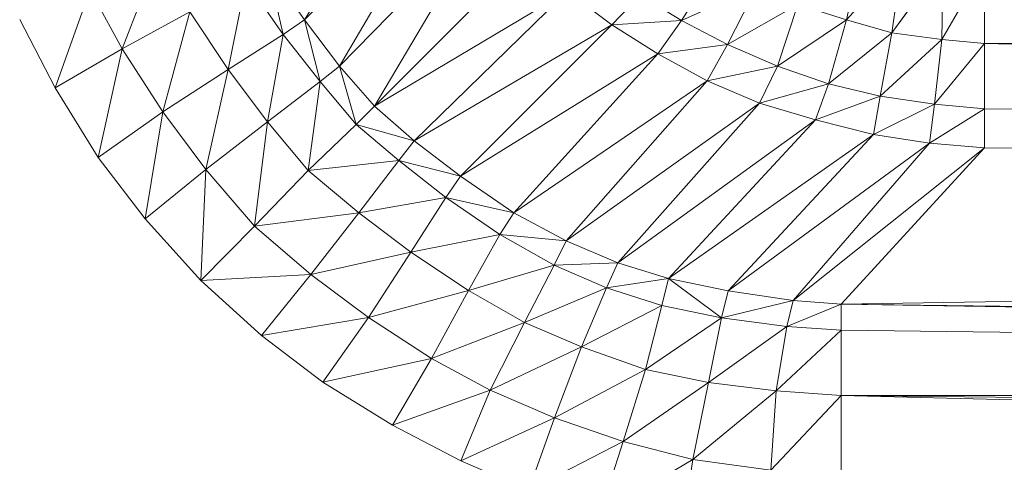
# Model space of a CAD drawing. Header units: metres. Extents: x 391.1 to 427.5, y 12.7 to 29.9.
# Tile 138 of 212: x 408.2048 to 408.2557, y 23.4137 to 23.4366. Entities that reach past the tile are written whole.
import ezdxf

# ---------------------------------------------------------------- set-up
doc = ezdxf.new("R2010")
doc.units = ezdxf.units.M
doc.layers.add('02_MOBILIARIO', color=7, linetype='Continuous', lineweight=18)

# ---------------------------------------------------------------- blocks, each defined once
blk = doc.blocks.new('Family - Plats de dutxa PS-1-153501-01_CLI_AIRE_PS1')
at = {"layer": '02_MOBILIARIO', "color": 253, "true_color": 0xaaaaaa}
for p, q in [((0.09412, 0.096082), (0.087807, 0.085885)), ((0.087807, 0.085885), (0.09412, 0.096082)), ((0.095621, 0.093715), (0.087807, 0.085885)), ((0.087807, 0.085885), (0.095621, 0.093715)), ((0.095621, 0.093715), (0.089624, 0.083486)), ((0.089624, 0.083486), (0.095621, 0.093715)), ((0.097357, 0.091405), (0.089624, 0.083486)), ((0.089624, 0.083486), (0.097357, 0.091405)), ((0.097357, 0.091405), (0.091424, 0.081427)), ((0.091424, 0.081427), (0.097357, 0.091405)), ((0.115842, 0.085891), (0.116668, 0.089692)), ((0.116668, 0.089692), (0.115842, 0.085891)), ((0.080239, 0.089187), (0.07838, 0.08439)), ((0.07838, 0.08439), (0.080239, 0.089187)), ((0.091424, 0.081427), (0.099255, 0.089243)), ((0.099255, 0.089243), (0.091424, 0.081427)), ((0.115842, 0.085891), (0.118734, 0.089129)), ((0.118734, 0.089129), (0.115842, 0.085891)), ((0.118734, 0.089129), (0.118175, 0.085211)), ((0.118175, 0.085211), (0.118734, 0.089129)), ((0.085903, 0.088638), (0.087807, 0.085885)), ((0.085903, 0.088638), (0.086705, 0.08513)), ((0.086705, 0.08513), (0.085903, 0.088638)), ((0.087807, 0.085885), (0.085903, 0.088638)), ((0.107314, 0.085853), (0.10908, 0.088668)), ((0.10908, 0.088668), (0.107314, 0.085853)), ((0.118175, 0.085211), (0.120838, 0.088867)), ((0.120838, 0.088867), (0.118175, 0.085211)), ((0.120767, 0.084874), (0.120838, 0.088867)), ((0.120838, 0.088867), (0.120767, 0.084874)), ((0.120767, 0.084874), (0.122975, 0.088708)), ((0.122975, 0.088708), (0.120767, 0.084874)), ((0.122975, 0.088708), (0.122975, 0.084663)), ((0.122975, 0.084663), (0.122975, 0.088708)), ((0.084782, 0.087922), (0.083873, 0.083315)), ((0.083873, 0.083315), (0.084782, 0.087922)), ((0.084782, 0.087922), (0.086705, 0.08513)), ((0.086705, 0.08513), (0.084782, 0.087922)), ((0.107314, 0.085853), (0.111221, 0.087617)), ((0.111221, 0.087617), (0.107314, 0.085853)), ((0.109685, 0.084611), (0.111221, 0.087617)), ((0.111221, 0.087617), (0.109685, 0.084611)), ((0.076727, 0.087419), (0.074923, 0.082365)), ((0.074923, 0.082365), (0.076727, 0.087419)), ((0.076727, 0.087419), (0.07838, 0.08439)), ((0.07838, 0.08439), (0.076727, 0.087419)), ((0.091424, 0.081427), (0.101401, 0.08736)), ((0.101401, 0.08736), (0.091424, 0.081427)), ((0.093482, 0.079627), (0.101401, 0.08736)), ((0.101401, 0.08736), (0.093482, 0.079627)), ((0.101401, 0.08736), (0.103712, 0.085624)), ((0.103712, 0.085624), (0.101401, 0.08736)), ((0.103712, 0.085624), (0.105173, 0.087167)), ((0.105173, 0.087167), (0.103712, 0.085624)), ((0.107314, 0.085853), (0.105173, 0.087167)), ((0.105173, 0.087167), (0.107314, 0.085853)), ((0.109685, 0.084611), (0.113325, 0.086679)), ((0.113325, 0.086679), (0.109685, 0.084611)), ((0.112277, 0.083485), (0.113325, 0.086679)), ((0.113325, 0.086679), (0.112277, 0.083485)), ((0.115842, 0.085891), (0.113325, 0.086679)), ((0.113325, 0.086679), (0.115842, 0.085891)), ((0.07838, 0.08439), (0.081883, 0.086297)), ((0.081883, 0.086297), (0.07838, 0.08439)), ((0.081883, 0.086297), (0.080487, 0.081123)), ((0.080487, 0.081123), (0.081883, 0.086297)), ((0.083873, 0.083315), (0.081883, 0.086297)), ((0.081883, 0.086297), (0.083873, 0.083315)), ((0.073086, 0.085899), (0.074923, 0.082365)), ((0.074923, 0.082365), (0.073086, 0.085899)), ((0.087807, 0.085885), (0.086705, 0.08513)), ((0.086705, 0.08513), (0.087807, 0.085885)), ((0.087807, 0.085885), (0.089624, 0.083486)), ((0.087807, 0.085885), (0.088619, 0.082692)), ((0.088619, 0.082692), (0.087807, 0.085885)), ((0.089624, 0.083486), (0.087807, 0.085885)), ((0.093482, 0.079627), (0.103712, 0.085624)), ((0.103712, 0.085624), (0.093482, 0.079627)), ((0.095882, 0.077811), (0.103712, 0.085624)), ((0.103712, 0.085624), (0.095882, 0.077811)), ((0.103712, 0.085624), (0.107314, 0.085853)), ((0.107314, 0.085853), (0.103712, 0.085624)), ((0.103712, 0.085624), (0.106078, 0.084123)), ((0.106078, 0.084123), (0.103712, 0.085624)), ((0.106078, 0.084123), (0.107314, 0.085853)), ((0.107314, 0.085853), (0.106078, 0.084123)), ((0.109685, 0.084611), (0.107314, 0.085853)), ((0.107314, 0.085853), (0.109685, 0.084611)), ((0.112277, 0.083485), (0.115842, 0.085891)), ((0.115842, 0.085891), (0.112277, 0.083485)), ((0.114906, 0.082584), (0.115842, 0.085891)), ((0.115842, 0.085891), (0.114906, 0.082584)), ((0.115842, 0.085891), (0.118175, 0.085211)), ((0.118175, 0.085211), (0.115842, 0.085891)), ((0.122975, 0.084663), (0.409997, 0.085817)), ((0.409997, 0.085817), (0.122975, 0.084663)), ((0.086705, 0.08513), (0.083873, 0.083315)), ((0.083873, 0.083315), (0.086705, 0.08513)), ((0.086705, 0.08513), (0.085896, 0.080618)), ((0.085896, 0.080618), (0.086705, 0.08513)), ((0.086705, 0.08513), (0.088619, 0.082692)), ((0.088619, 0.082692), (0.086705, 0.08513)), ((0.114906, 0.082584), (0.118175, 0.085211)), ((0.118175, 0.085211), (0.114906, 0.082584)), ((0.118175, 0.085211), (0.117573, 0.081946)), ((0.117573, 0.081946), (0.118175, 0.085211)), ((0.118175, 0.085211), (0.120767, 0.084874)), ((0.120767, 0.084874), (0.118175, 0.085211)), ((0.106078, 0.084123), (0.109685, 0.084611)), ((0.109685, 0.084611), (0.106078, 0.084123)), ((0.108633, 0.082734), (0.109685, 0.084611)), ((0.109685, 0.084611), (0.108633, 0.082734)), ((0.112277, 0.083485), (0.109685, 0.084611)), ((0.109685, 0.084611), (0.112277, 0.083485)), ((0.117573, 0.081946), (0.120767, 0.084874)), ((0.120767, 0.084874), (0.117573, 0.081946)), ((0.120391, 0.081533), (0.120767, 0.084874)), ((0.120767, 0.084874), (0.120391, 0.081533)), ((0.120391, 0.081533), (0.122975, 0.084663)), ((0.122975, 0.084663), (0.120391, 0.081533)), ((0.120767, 0.084874), (0.122975, 0.084663)), ((0.122975, 0.084663), (0.120767, 0.084874)), ((0.122975, 0.084663), (0.122975, 0.081292)), ((0.122975, 0.081292), (0.122975, 0.084663)), ((0.122975, 0.084663), (0.409997, 0.077922)), ((0.409997, 0.081292), (0.122975, 0.084663)), ((0.409997, 0.077922), (0.122975, 0.084663)), ((0.409997, 0.081292), (0.122975, 0.084663)), ((0.07838, 0.08439), (0.074923, 0.082365)), ((0.074923, 0.082365), (0.07838, 0.08439)), ((0.07838, 0.08439), (0.077141, 0.078765)), ((0.077141, 0.078765), (0.07838, 0.08439)), ((0.07838, 0.08439), (0.080487, 0.081123)), ((0.080487, 0.081123), (0.07838, 0.08439)), ((0.095882, 0.077811), (0.106078, 0.084123)), ((0.106078, 0.084123), (0.095882, 0.077811)), ((0.098635, 0.075907), (0.106078, 0.084123)), ((0.106078, 0.084123), (0.098635, 0.075907)), ((0.106078, 0.084123), (0.108633, 0.082734)), ((0.108633, 0.082734), (0.106078, 0.084123)), ((0.080487, 0.081123), (0.083873, 0.083315)), ((0.083873, 0.083315), (0.080487, 0.081123)), ((0.083873, 0.083315), (0.082717, 0.078146)), ((0.082717, 0.078146), (0.083873, 0.083315)), ((0.083873, 0.083315), (0.085896, 0.080618)), ((0.085896, 0.080618), (0.083873, 0.083315)), ((0.089624, 0.083486), (0.088619, 0.082692)), ((0.088619, 0.082692), (0.089624, 0.083486)), ((0.089624, 0.083486), (0.091424, 0.081427)), ((0.089624, 0.083486), (0.09048, 0.080483)), ((0.09048, 0.080483), (0.089624, 0.083486)), ((0.091424, 0.081427), (0.089624, 0.083486)), ((0.108633, 0.082734), (0.112277, 0.083485)), ((0.112277, 0.083485), (0.108633, 0.082734)), ((0.111338, 0.081571), (0.112277, 0.083485)), ((0.112277, 0.083485), (0.111338, 0.081571)), ((0.114906, 0.082584), (0.112277, 0.083485)), ((0.112277, 0.083485), (0.114906, 0.082584)), ((0.088619, 0.082692), (0.085896, 0.080618)), ((0.085896, 0.080618), (0.088619, 0.082692)), ((0.088619, 0.082692), (0.088009, 0.078092)), ((0.088009, 0.078092), (0.088619, 0.082692)), ((0.088619, 0.082692), (0.09048, 0.080483)), ((0.09048, 0.080483), (0.088619, 0.082692)), ((0.098635, 0.075907), (0.108633, 0.082734)), ((0.108633, 0.082734), (0.098635, 0.075907)), ((0.101344, 0.074457), (0.108633, 0.082734)), ((0.108633, 0.082734), (0.101344, 0.074457)), ((0.108633, 0.082734), (0.111338, 0.081571)), ((0.111338, 0.081571), (0.108633, 0.082734)), ((0.111338, 0.081571), (0.114906, 0.082584)), ((0.114906, 0.082584), (0.111338, 0.081571)), ((0.11423, 0.080708), (0.114906, 0.082584)), ((0.114906, 0.082584), (0.11423, 0.080708)), ((0.117573, 0.081946), (0.114906, 0.082584)), ((0.114906, 0.082584), (0.117573, 0.081946)), ((0.074923, 0.082365), (0.077141, 0.078765)), ((0.077141, 0.078765), (0.074923, 0.082365)), ((0.101344, 0.074457), (0.111338, 0.081571)), ((0.111338, 0.081571), (0.101344, 0.074457)), ((0.10401, 0.073328), (0.111338, 0.081571)), ((0.111338, 0.081571), (0.10401, 0.073328)), ((0.111338, 0.081571), (0.11423, 0.080708)), ((0.11423, 0.080708), (0.111338, 0.081571)), ((0.11423, 0.080708), (0.117573, 0.081946)), ((0.117573, 0.081946), (0.11423, 0.080708)), ((0.117235, 0.079957), (0.117573, 0.081946)), ((0.117573, 0.081946), (0.117235, 0.079957)), ((0.117235, 0.079957), (0.120391, 0.081533)), ((0.120391, 0.081533), (0.117235, 0.079957)), ((0.120391, 0.081533), (0.117573, 0.081946)), ((0.117573, 0.081946), (0.120391, 0.081533)), ((0.120128, 0.079507), (0.120391, 0.081533)), ((0.120391, 0.081533), (0.120128, 0.079507)), ((0.122975, 0.081292), (0.120391, 0.081533)), ((0.120391, 0.081533), (0.122975, 0.081292)), ((0.080487, 0.081123), (0.077141, 0.078765)), ((0.077141, 0.078765), (0.080487, 0.081123)), ((0.080487, 0.081123), (0.07957, 0.075593)), ((0.07957, 0.075593), (0.080487, 0.081123)), ((0.082717, 0.078146), (0.080487, 0.081123)), ((0.080487, 0.081123), (0.082717, 0.078146)), ((0.09048, 0.080483), (0.091424, 0.081427)), ((0.091424, 0.081427), (0.09048, 0.080483)), ((0.091424, 0.081427), (0.093482, 0.079627)), ((0.093482, 0.079627), (0.091424, 0.081427)), ((0.120128, 0.079507), (0.122975, 0.081292)), ((0.122975, 0.081292), (0.120128, 0.079507)), ((0.122975, 0.07927), (0.122975, 0.081292)), ((0.122975, 0.081292), (0.409997, 0.077922)), ((0.122975, 0.081292), (0.409997, 0.077922)), ((0.122975, 0.081292), (0.122975, 0.07927)), ((0.085896, 0.080618), (0.082717, 0.078146)), ((0.082717, 0.078146), (0.085896, 0.080618)), ((0.085896, 0.080618), (0.085222, 0.075225)), ((0.085222, 0.075225), (0.085896, 0.080618)), ((0.085896, 0.080618), (0.088009, 0.078092)), ((0.088009, 0.078092), (0.085896, 0.080618)), ((0.088009, 0.078092), (0.09048, 0.080483)), ((0.09048, 0.080483), (0.088009, 0.078092)), ((0.09048, 0.080483), (0.092689, 0.078622)), ((0.09048, 0.080483), (0.093482, 0.079627)), ((0.093482, 0.079627), (0.09048, 0.080483)), ((0.092689, 0.078622), (0.09048, 0.080483)), ((0.10401, 0.073328), (0.11423, 0.080708)), ((0.11423, 0.080708), (0.10401, 0.073328)), ((0.106628, 0.072513), (0.11423, 0.080708)), ((0.11423, 0.080708), (0.106628, 0.072513)), ((0.11423, 0.080708), (0.117235, 0.079957)), ((0.117235, 0.079957), (0.11423, 0.080708)), ((0.106628, 0.072513), (0.117235, 0.079957)), ((0.117235, 0.079957), (0.106628, 0.072513)), ((0.109721, 0.071868), (0.117235, 0.079957)), ((0.117235, 0.079957), (0.109721, 0.071868)), ((0.117235, 0.079957), (0.120128, 0.079507)), ((0.120128, 0.079507), (0.117235, 0.079957)), ((0.092689, 0.078622), (0.093482, 0.079627)), ((0.093482, 0.079627), (0.092689, 0.078622)), ((0.093482, 0.079627), (0.095882, 0.077811)), ((0.095882, 0.077811), (0.093482, 0.079627)), ((0.109721, 0.071868), (0.120128, 0.079507)), ((0.120128, 0.079507), (0.109721, 0.071868)), ((0.113086, 0.071382), (0.120128, 0.079507)), ((0.120128, 0.079507), (0.113086, 0.071382)), ((0.120128, 0.079507), (0.122975, 0.07927)), ((0.122975, 0.07927), (0.120128, 0.079507)), ((0.113086, 0.071382), (0.122975, 0.07927)), ((0.122975, 0.07927), (0.113086, 0.071382)), ((0.115559, 0.07118), (0.122975, 0.07927)), ((0.122975, 0.07927), (0.115559, 0.07118)), ((0.122975, 0.07927), (0.409997, 0.075899)), ((0.122975, 0.07927), (0.409997, 0.077922)), ((0.409997, 0.077922), (0.122975, 0.07927)), ((0.409997, 0.075899), (0.122975, 0.07927)), ((0.077141, 0.078765), (0.07957, 0.075593)), ((0.07957, 0.075593), (0.077141, 0.078765)), ((0.088009, 0.078092), (0.092689, 0.078622)), ((0.092689, 0.078622), (0.088009, 0.078092)), ((0.092689, 0.078622), (0.090615, 0.075899)), ((0.090615, 0.075899), (0.092689, 0.078622)), ((0.092689, 0.078622), (0.095127, 0.076709)), ((0.092689, 0.078622), (0.095882, 0.077811)), ((0.095882, 0.077811), (0.092689, 0.078622)), ((0.095127, 0.076709), (0.092689, 0.078622)), ((0.07957, 0.075593), (0.082717, 0.078146)), ((0.082717, 0.078146), (0.07957, 0.075593)), ((0.082717, 0.078146), (0.082461, 0.072414)), ((0.082461, 0.072414), (0.082717, 0.078146)), ((0.085222, 0.075225), (0.082717, 0.078146)), ((0.082717, 0.078146), (0.085222, 0.075225)), ((0.088009, 0.078092), (0.085222, 0.075225)), ((0.085222, 0.075225), (0.088009, 0.078092)), ((0.090615, 0.075899), (0.088009, 0.078092)), ((0.088009, 0.078092), (0.090615, 0.075899)), ((0.095882, 0.077811), (0.095127, 0.076709)), ((0.095127, 0.076709), (0.095882, 0.077811)), ((0.095882, 0.077811), (0.098635, 0.075907)), ((0.098635, 0.075907), (0.095882, 0.077811)), ((0.090615, 0.075899), (0.095127, 0.076709)), ((0.095127, 0.076709), (0.090615, 0.075899)), ((0.093312, 0.073877), (0.095127, 0.076709)), ((0.095127, 0.076709), (0.093312, 0.073877)), ((0.095127, 0.076709), (0.097919, 0.074785)), ((0.095127, 0.076709), (0.098635, 0.075907)), ((0.098635, 0.075907), (0.095127, 0.076709)), ((0.097919, 0.074785), (0.095127, 0.076709)), ((0.085222, 0.075225), (0.090615, 0.075899)), ((0.090615, 0.075899), (0.085222, 0.075225)), ((0.090615, 0.075899), (0.088143, 0.072721)), ((0.088143, 0.072721), (0.090615, 0.075899)), ((0.093312, 0.073877), (0.090615, 0.075899)), ((0.090615, 0.075899), (0.093312, 0.073877)), ((0.097919, 0.074785), (0.098635, 0.075907)), ((0.098635, 0.075907), (0.097919, 0.074785)), ((0.098635, 0.075907), (0.101344, 0.074457)), ((0.101344, 0.074457), (0.098635, 0.075907)), ((0.115559, 0.07118), (0.409997, 0.075899)), ((0.409997, 0.075899), (0.115559, 0.07118)), ((0.07957, 0.075593), (0.082461, 0.072414)), ((0.082461, 0.072414), (0.07957, 0.075593)), ((0.082461, 0.072414), (0.085222, 0.075225)), ((0.085222, 0.075225), (0.082461, 0.072414)), ((0.085222, 0.075225), (0.088143, 0.072721)), ((0.088143, 0.072721), (0.085222, 0.075225)), ((0.093312, 0.073877), (0.097919, 0.074785)), ((0.097919, 0.074785), (0.093312, 0.073877)), ((0.096294, 0.071886), (0.097919, 0.074785)), ((0.097919, 0.074785), (0.096294, 0.071886)), ((0.097919, 0.074785), (0.100727, 0.073203)), ((0.097919, 0.074785), (0.101344, 0.074457)), ((0.101344, 0.074457), (0.097919, 0.074785)), ((0.100727, 0.073203), (0.097919, 0.074785)), ((0.101344, 0.074457), (0.100727, 0.073203)), ((0.100727, 0.073203), (0.101344, 0.074457)), ((0.101344, 0.074457), (0.10401, 0.073328)), ((0.10401, 0.073328), (0.101344, 0.074457)), ((0.088143, 0.072721), (0.093312, 0.073877)), ((0.093312, 0.073877), (0.088143, 0.072721)), ((0.09112, 0.07049), (0.093312, 0.073877)), ((0.093312, 0.073877), (0.09112, 0.07049)), ((0.096294, 0.071886), (0.093312, 0.073877)), ((0.093312, 0.073877), (0.096294, 0.071886)), ((0.100727, 0.073203), (0.10401, 0.073328)), ((0.10401, 0.073328), (0.100727, 0.073203)), ((0.103432, 0.072038), (0.10401, 0.073328)), ((0.10401, 0.073328), (0.103432, 0.072038)), ((0.10401, 0.073328), (0.106628, 0.072513)), ((0.106628, 0.072513), (0.10401, 0.073328)), ((0.096294, 0.071886), (0.100727, 0.073203)), ((0.100727, 0.073203), (0.096294, 0.071886)), ((0.099184, 0.070242), (0.100727, 0.073203)), ((0.100727, 0.073203), (0.099184, 0.070242)), ((0.100727, 0.073203), (0.103432, 0.072038)), ((0.103432, 0.072038), (0.100727, 0.073203)), ((0.082461, 0.072414), (0.088143, 0.072721)), ((0.088143, 0.072721), (0.082461, 0.072414)), ((0.082461, 0.072414), (0.085589, 0.069573)), ((0.085589, 0.069573), (0.082461, 0.072414)), ((0.088143, 0.072721), (0.085589, 0.069573)), ((0.085589, 0.069573), (0.088143, 0.072721)), ((0.088143, 0.072721), (0.09112, 0.07049)), ((0.09112, 0.07049), (0.088143, 0.072721)), ((0.103432, 0.072038), (0.106628, 0.072513)), ((0.106628, 0.072513), (0.103432, 0.072038)), ((0.106288, 0.071121), (0.106628, 0.072513)), ((0.106628, 0.072513), (0.106288, 0.071121)), ((0.109721, 0.071868), (0.106628, 0.072513)), ((0.109381, 0.070476), (0.106628, 0.072513)), ((0.106628, 0.072513), (0.109381, 0.070476)), ((0.109721, 0.071868), (0.106628, 0.072513)), ((0.09112, 0.07049), (0.096294, 0.071886)), ((0.096294, 0.071886), (0.09112, 0.07049)), ((0.096294, 0.071886), (0.094387, 0.068383)), ((0.094387, 0.068383), (0.096294, 0.071886)), ((0.099184, 0.070242), (0.096294, 0.071886)), ((0.096294, 0.071886), (0.099184, 0.070242)), ((0.099184, 0.070242), (0.103432, 0.072038)), ((0.103432, 0.072038), (0.099184, 0.070242)), ((0.10214, 0.068971), (0.103432, 0.072038)), ((0.103432, 0.072038), (0.10214, 0.068971)), ((0.103432, 0.072038), (0.106288, 0.071121)), ((0.106288, 0.071121), (0.103432, 0.072038)), ((0.109381, 0.070476), (0.109721, 0.071868)), ((0.109721, 0.071868), (0.109381, 0.070476)), ((0.109721, 0.071868), (0.113086, 0.071382)), ((0.113086, 0.071382), (0.109721, 0.071868)), ((0.109381, 0.070476), (0.113086, 0.071382)), ((0.113086, 0.071382), (0.109381, 0.070476)), ((0.112746, 0.070024), (0.113086, 0.071382)), ((0.113086, 0.071382), (0.112746, 0.070024)), ((0.113086, 0.071382), (0.115559, 0.07118)), ((0.115559, 0.07118), (0.113086, 0.071382)), ((0.10214, 0.068971), (0.106288, 0.071121)), ((0.106288, 0.071121), (0.10214, 0.068971)), ((0.105446, 0.067809), (0.106288, 0.071121)), ((0.106288, 0.071121), (0.105446, 0.067809)), ((0.106288, 0.071121), (0.109381, 0.070476)), ((0.106288, 0.071121), (0.109381, 0.070476)), ((0.112746, 0.070024), (0.115559, 0.07118)), ((0.115559, 0.07118), (0.112746, 0.070024)), ((0.115559, 0.07118), (0.115559, 0.069832)), ((0.115559, 0.069832), (0.115559, 0.07118)), ((0.115559, 0.07118), (0.409997, 0.066461)), ((0.409997, 0.067809), (0.115559, 0.07118)), ((0.409997, 0.066461), (0.115559, 0.07118)), ((0.409997, 0.067809), (0.115559, 0.07118)), ((0.085589, 0.069573), (0.09112, 0.07049)), ((0.09112, 0.07049), (0.085589, 0.069573)), ((0.088762, 0.067144), (0.09112, 0.07049)), ((0.09112, 0.07049), (0.088762, 0.067144)), ((0.094387, 0.068383), (0.09112, 0.07049)), ((0.09112, 0.07049), (0.094387, 0.068383)), ((0.105446, 0.067809), (0.109381, 0.070476)), ((0.109381, 0.070476), (0.105446, 0.067809)), ((0.108701, 0.067137), (0.109381, 0.070476)), ((0.109381, 0.070476), (0.108701, 0.067137)), ((0.109381, 0.070476), (0.112746, 0.070024)), ((0.112746, 0.070024), (0.109381, 0.070476)), ((0.094387, 0.068383), (0.099184, 0.070242)), ((0.099184, 0.070242), (0.094387, 0.068383)), ((0.099184, 0.070242), (0.097415, 0.06673)), ((0.097415, 0.06673), (0.099184, 0.070242)), ((0.10214, 0.068971), (0.099184, 0.070242)), ((0.099184, 0.070242), (0.10214, 0.068971)), ((0.108701, 0.067137), (0.112746, 0.070024)), ((0.112746, 0.070024), (0.108701, 0.067137)), ((0.112201, 0.066703), (0.112746, 0.070024)), ((0.112746, 0.070024), (0.112201, 0.066703)), ((0.112201, 0.066703), (0.115559, 0.069832)), ((0.115559, 0.069832), (0.112201, 0.066703)), ((0.112746, 0.070024), (0.115559, 0.069832)), ((0.115559, 0.069832), (0.112746, 0.070024)), ((0.115559, 0.069832), (0.115559, 0.066461)), ((0.115559, 0.066461), (0.115559, 0.069832)), ((0.115559, 0.069832), (0.409997, 0.066461)), ((0.115559, 0.069832), (0.409997, 0.066461)), ((0.085589, 0.069573), (0.088762, 0.067144)), ((0.088762, 0.067144), (0.085589, 0.069573)), ((0.097415, 0.06673), (0.10214, 0.068971)), ((0.10214, 0.068971), (0.097415, 0.06673)), ((0.100747, 0.065304), (0.10214, 0.068971)), ((0.10214, 0.068971), (0.100747, 0.065304)), ((0.105446, 0.067809), (0.10214, 0.068971)), ((0.10214, 0.068971), (0.105446, 0.067809)), ((0.088762, 0.067144), (0.094387, 0.068383)), ((0.094387, 0.068383), (0.088762, 0.067144)), ((0.094387, 0.068383), (0.092362, 0.064926)), ((0.092362, 0.064926), (0.094387, 0.068383)), ((0.097415, 0.06673), (0.094387, 0.068383)), ((0.094387, 0.068383), (0.097415, 0.06673)), ((0.100747, 0.065304), (0.105446, 0.067809)), ((0.105446, 0.067809), (0.100747, 0.065304)), ((0.105446, 0.067809), (0.104282, 0.064081)), ((0.104282, 0.064081), (0.105446, 0.067809)), ((0.108701, 0.067137), (0.105446, 0.067809)), ((0.105446, 0.067809), (0.108701, 0.067137)), ((0.088762, 0.067144), (0.092362, 0.064926)), ((0.092362, 0.064926), (0.088762, 0.067144)), ((0.092362, 0.064926), (0.097415, 0.06673)), ((0.097415, 0.06673), (0.092362, 0.064926)), ((0.095896, 0.06309), (0.097415, 0.06673)), ((0.097415, 0.06673), (0.095896, 0.06309)), ((0.100747, 0.065304), (0.097415, 0.06673)), ((0.097415, 0.06673), (0.100747, 0.065304)), ((0.104282, 0.064081), (0.108701, 0.067137)), ((0.108701, 0.067137), (0.104282, 0.064081)), ((0.107891, 0.063149), (0.108701, 0.067137)), ((0.108701, 0.067137), (0.107891, 0.063149)), ((0.107891, 0.063149), (0.112201, 0.066703)), ((0.112201, 0.066703), (0.107891, 0.063149)), ((0.112201, 0.066703), (0.108701, 0.067137)), ((0.108701, 0.067137), (0.112201, 0.066703)), ((0.112201, 0.066703), (0.111928, 0.062602)), ((0.111928, 0.062602), (0.112201, 0.066703)), ((0.115559, 0.066461), (0.112201, 0.066703)), ((0.112201, 0.066703), (0.115559, 0.066461)), ((0.111928, 0.062602), (0.115559, 0.066461)), ((0.115559, 0.066461), (0.111928, 0.062602)), ((0.115559, 0.066461), (0.115559, 0.062416)), ((0.115559, 0.062416), (0.115559, 0.066461)), ((0.115559, 0.066461), (0.409997, 0.059045)), ((0.409997, 0.06309), (0.115559, 0.066461)), ((0.409997, 0.059045), (0.115559, 0.066461)), ((0.115559, 0.066461), (0.409997, 0.066461)), ((0.409997, 0.066461), (0.115559, 0.066461)), ((0.409997, 0.06309), (0.115559, 0.066461)), ((0.095896, 0.06309), (0.100747, 0.065304)), ((0.100747, 0.065304), (0.095896, 0.06309)), ((0.099408, 0.061577), (0.100747, 0.065304)), ((0.100747, 0.065304), (0.099408, 0.061577)), ((0.104282, 0.064081), (0.100747, 0.065304)), ((0.100747, 0.065304), (0.104282, 0.064081)), ((0.092362, 0.064926), (0.095896, 0.06309)), ((0.095896, 0.06309), (0.092362, 0.064926)), ((0.099408, 0.061577), (0.104282, 0.064081)), ((0.104282, 0.064081), (0.099408, 0.061577)), ((0.104282, 0.064081), (0.103103, 0.060347)), ((0.103103, 0.060347), (0.104282, 0.064081)), ((0.104282, 0.064081), (0.107891, 0.063149)), ((0.107891, 0.063149), (0.104282, 0.064081)), ((0.103103, 0.060347), (0.107891, 0.063149)), ((0.107891, 0.063149), (0.103103, 0.060347)), ((0.107344, 0.059322), (0.107891, 0.063149)), ((0.107891, 0.063149), (0.107344, 0.059322)), ((0.107891, 0.063149), (0.111928, 0.062602)), ((0.111928, 0.062602), (0.107891, 0.063149)), ((0.095896, 0.06309), (0.099408, 0.061577)), ((0.099408, 0.061577), (0.095896, 0.06309))]:
    blk.add_line(p, q, dxfattribs=at)
blk = doc.blocks.new('LONDR55-XX_ZZ-ARQ-CAA-M3D-Londres55_ifc-1-01_CLI_AIRE_PS1')
at = {"layer": '02_MOBILIARIO', "color": 253, "lineweight": 18, "true_color": 0xaaaaaa}
blk.add_blockref('Family - Plats de dutxa PS-1-153501-01_CLI_AIRE_PS1', (408.131716, 23.350737), dxfattribs=at)

msp = doc.modelspace()

# ---------------------------------------------------------------- block references
at = {"lineweight": 5}
msp.add_blockref('LONDR55-XX_ZZ-ARQ-CAA-M3D-Londres55_ifc-1-01_CLI_AIRE_PS1', (0, 0), dxfattribs=at)

doc.saveas('drawing.dxf')
